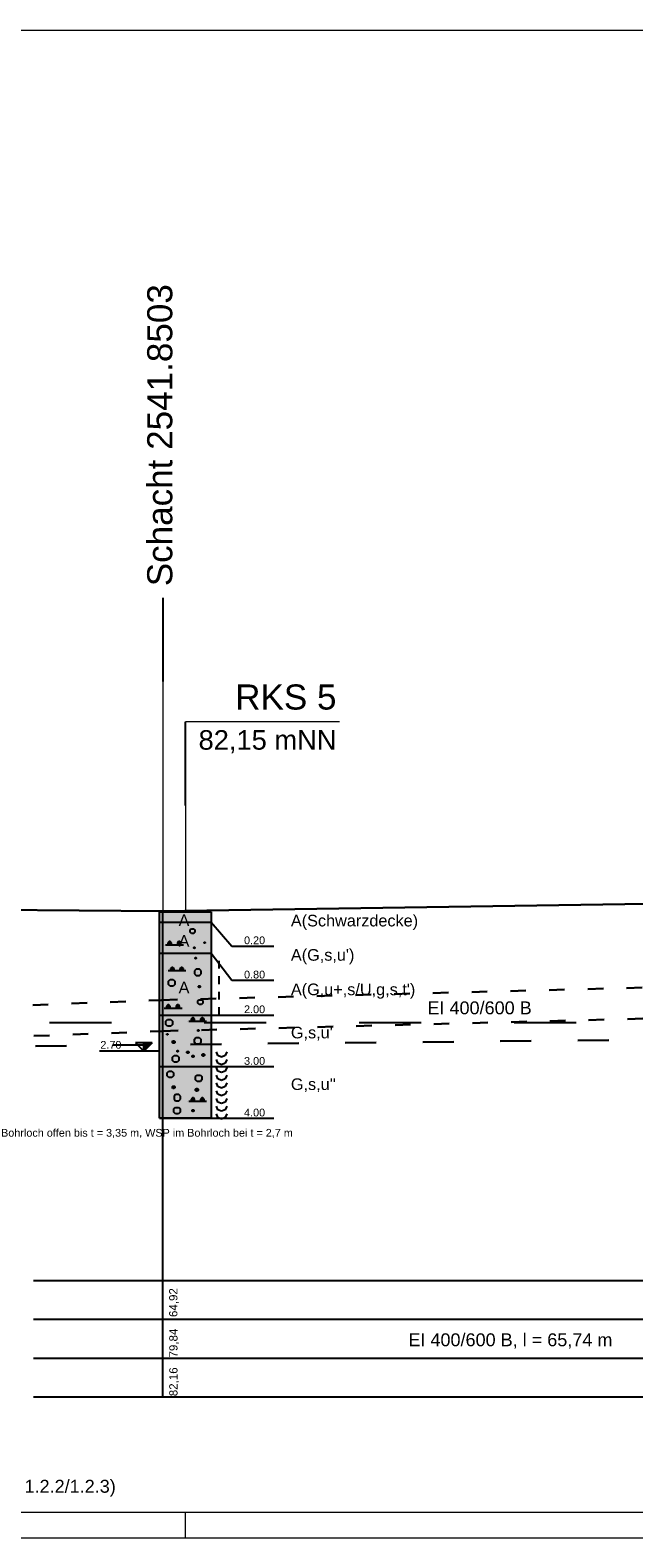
# Model space of a CAD drawing. Header units: millimetres. Extents: x 2530.5 to 2627.5, y 2295.3 to 2354.7.
# Tile 2 of 14: x 2548.5 to 2560.2, y 2295.3 to 2324.5. Entities that reach past the tile are written whole.
import ezdxf
from ezdxf.enums import TextEntityAlignment as Align

# ---------------------------------------------------------------- set-up
doc = ezdxf.new("R2010")
doc.units = ezdxf.units.MM
for name, pattern in [('ACAD_ISO03W100', [30, 12, -18]), ('DURCHGEZOGEN', [0]), ('JIS_02_2.0', [3, 2, -1]), ('VONLAYER', [0])]:
    doc.linetypes.add(name, pattern=pattern)
for name, color, linetype, lineweight in [('Erkundungen', 7, 'Continuous', 15), ('GEL-NDE', 7, 'Continuous', 30), ('Legende', 7, 'Continuous', 15)]:
    doc.layers.add(name, color=color, linetype=linetype, lineweight=lineweight)
for name, color, linetype in [('GGUFUELLUNG', 7, 'DURCHGEZOGEN'), ('GGULINIE', 7, 'DURCHGEZOGEN'), ('GGUTEXT', 7, 'DURCHGEZOGEN'), ('MW-KANAL-BESTAND_Längsschnitt_1', 213, 'Continuous'), ('MW-KANAL-PLANUNG_Längsschnitt_0', 6, 'JIS_02_2.0'), ('rahmen', 7, 'Continuous'), ('WEISSERHINTERGRUND', 254, 'DURCHGEZOGEN')]:
    doc.layers.add(name, color=color, linetype=linetype)
doc.layers.add('Hilfe', color=4, linetype='Continuous', lineweight=9, plot=False)
doc.styles.add('ARIAL', font='arial.ttf')
doc.styles.get("Standard").update_dxf_attribs({"font": 'arial.ttf'})
doc.styles.add('Stil2', font='arial.ttf')

msp = doc.modelspace()

# ---------------------------------------------------------------- linework, layer by layer
at = {"linetype": 'VONLAYER'}
for p, q in [((2551.053, 2313.463), (2551.053, 2311.843)), ((2551.493, 2309.441), (2551.493, 2311.062))]:
    msp.add_line(p, q, dxfattribs=at)
at = {"layer": 'Erkundungen', "linetype": 'Continuous', "ltscale": 15}
msp.add_line((2554.479, 2311.062), (2551.493, 2311.062), dxfattribs=at)
at = {"layer": 'Erkundungen', "linetype": 'Continuous', "lineweight": 30, "ltscale": 15}
for p in [(2538.069, 2307.511), (2564.201, 2307.591)]:
    msp.add_line(p, (2551.053, 2307.391), dxfattribs=at)
at = {"layer": 'GEL-NDE', "color": 6, "linetype": 'ACAD_ISO03W100', "ltscale": 0.025}
for p, q in [((2551.038, 2305.671), (2564.186, 2306.011)), ((2538.046, 2305.17), (2551.03, 2305.67)), ((2551.053, 2305.071), (2564.201, 2305.411)), ((2538.069, 2304.571), (2551.053, 2305.071))]:
    msp.add_line(p, q, dxfattribs=at)
at = {"layer": 'GEL-NDE', "color": 5, "linetype": 'ACAD_ISO03W100', "ltscale": 0.05}
msp.add_line((2538.09, 2304.672), (2598.083, 2305.292), dxfattribs=at)
at = {"layer": 'GGUFUELLUNG', "color": 51}
for points in [[(2550.994, 2305.381), (2550.994, 2304.382), (2551.993, 2305.381), (2551.993, 2304.382)], [(2550.994, 2304.382), (2550.994, 2303.381), (2551.993, 2304.382), (2551.993, 2303.381)]]:
    msp.add_solid(points, dxfattribs=at)
at = {"layer": 'GGULINIE', "linetype": 'DURCHGEZOGEN'}
for points in [[(2550.994, 2307.381), (2551.993, 2307.381)], [(2550.994, 2303.381), (2550.994, 2307.381)], [(2550.994, 2307.181), (2551.993, 2307.181)], [(2551.993, 2307.381), (2551.993, 2303.381)], [(2551.993, 2307.181), (2552.393, 2306.717)], [(2551.177, 2306.802), (2551.152, 2306.779)], [(2551.2, 2306.802), (2551.177, 2306.802)], [(2551.177, 2306.734), (2551.177, 2306.802)], [(2551.223, 2306.779), (2551.2, 2306.802)], [(2551.2, 2306.734), (2551.2, 2306.802)], [(2551.36, 2306.802), (2551.337, 2306.779)], [(2551.383, 2306.802), (2551.36, 2306.802)], [(2551.36, 2306.734), (2551.36, 2306.802)], [(2551.406, 2306.779), (2551.383, 2306.802)], [(2551.383, 2306.734), (2551.383, 2306.802)], [(2551.585, 2307.029), (2551.608, 2307.052)], [(2551.585, 2307.029), (2551.585, 2307.029)], [(2551.585, 2306.983), (2551.585, 2307.029)], [(2551.608, 2306.961), (2551.585, 2306.983)], [(2551.608, 2307.052), (2551.654, 2307.052)], [(2551.654, 2306.961), (2551.608, 2306.961)], [(2551.654, 2307.052), (2551.677, 2307.029)], [(2551.677, 2306.983), (2551.654, 2306.961)], [(2551.677, 2307.029), (2551.677, 2306.983)], [(2550.994, 2306.582), (2551.993, 2306.582)], [(2551.083, 2306.734), (2551.083, 2306.734)], [(2551.454, 2306.734), (2551.106, 2306.734)], [(2551.152, 2306.779), (2551.152, 2306.757)], [(2551.223, 2306.779), (2551.152, 2306.779)], [(2551.152, 2306.757), (2551.177, 2306.734)], [(2551.223, 2306.757), (2551.152, 2306.757)], [(2551.177, 2306.734), (2551.177, 2306.734)], [(2551.177, 2306.734), (2551.177, 2306.734)], [(2551.2, 2306.734), (2551.223, 2306.757)], [(2551.223, 2306.757), (2551.223, 2306.779)], [(2551.337, 2306.779), (2551.337, 2306.757)], [(2551.406, 2306.779), (2551.337, 2306.779)], [(2551.337, 2306.757), (2551.36, 2306.734)], [(2551.406, 2306.757), (2551.337, 2306.757)], [(2551.383, 2306.734), (2551.406, 2306.757)], [(2551.406, 2306.757), (2551.406, 2306.779)], [(2551.429, 2306.734), (2551.429, 2306.734)], [(2551.656, 2306.688), (2551.66, 2306.692)], [(2551.656, 2306.688), (2551.656, 2306.688)], [(2551.656, 2306.675), (2551.656, 2306.688)], [(2551.677, 2306.675), (2551.656, 2306.688)], [(2551.656, 2306.675), (2551.677, 2306.688)], [(2551.677, 2306.688), (2551.656, 2306.688)], [(2551.677, 2306.682), (2551.656, 2306.682)], [(2551.66, 2306.671), (2551.656, 2306.675)], [(2551.677, 2306.675), (2551.656, 2306.675)], [(2551.66, 2306.692), (2551.67, 2306.692)], [(2551.67, 2306.671), (2551.66, 2306.692)], [(2551.66, 2306.671), (2551.67, 2306.692)], [(2551.66, 2306.671), (2551.66, 2306.692)], [(2551.67, 2306.671), (2551.66, 2306.671)], [(2551.666, 2306.671), (2551.666, 2306.692)], [(2551.67, 2306.692), (2551.677, 2306.688)], [(2551.67, 2306.671), (2551.67, 2306.692)], [(2551.677, 2306.675), (2551.67, 2306.671)], [(2551.677, 2306.688), (2551.677, 2306.675)], [(2551.856, 2306.788), (2551.86, 2306.792)], [(2551.856, 2306.788), (2551.856, 2306.788)], [(2551.856, 2306.775), (2551.856, 2306.788)], [(2551.876, 2306.775), (2551.856, 2306.788)], [(2551.856, 2306.775), (2551.876, 2306.788)], [(2551.876, 2306.788), (2551.856, 2306.788)], [(2551.876, 2306.782), (2551.856, 2306.782)], [(2551.86, 2306.771), (2551.856, 2306.775)], [(2551.876, 2306.775), (2551.856, 2306.775)], [(2551.86, 2306.792), (2551.87, 2306.792)], [(2551.87, 2306.771), (2551.86, 2306.792)], [(2551.86, 2306.771), (2551.87, 2306.792)], [(2551.86, 2306.771), (2551.86, 2306.792)], [(2551.87, 2306.771), (2551.86, 2306.771)], [(2551.866, 2306.771), (2551.866, 2306.792)], [(2551.87, 2306.792), (2551.876, 2306.788)], [(2551.87, 2306.771), (2551.87, 2306.792)], [(2551.876, 2306.775), (2551.87, 2306.771)], [(2551.876, 2306.788), (2551.876, 2306.775)], [(2551.993, 2306.582), (2552.393, 2306.053)], [(2552.393, 2306.717), (2553.204, 2306.717)], [(2551.133, 2306.234), (2551.133, 2306.234)], [(2551.504, 2306.234), (2551.156, 2306.234)], [(2551.227, 2306.303), (2551.202, 2306.28)], [(2551.202, 2306.28), (2551.202, 2306.257)], [(2551.273, 2306.28), (2551.202, 2306.28)], [(2551.202, 2306.257), (2551.227, 2306.234)], [(2551.273, 2306.257), (2551.202, 2306.257)], [(2551.25, 2306.303), (2551.227, 2306.303)], [(2551.227, 2306.234), (2551.227, 2306.303)], [(2551.227, 2306.234), (2551.227, 2306.234)], [(2551.227, 2306.234), (2551.227, 2306.234)], [(2551.273, 2306.28), (2551.25, 2306.303)], [(2551.25, 2306.234), (2551.25, 2306.303)], [(2551.25, 2306.234), (2551.273, 2306.257)], [(2551.273, 2306.257), (2551.273, 2306.28)], [(2551.41, 2306.303), (2551.387, 2306.28)], [(2551.387, 2306.28), (2551.387, 2306.257)], [(2551.456, 2306.28), (2551.387, 2306.28)], [(2551.387, 2306.257), (2551.41, 2306.234)], [(2551.456, 2306.257), (2551.387, 2306.257)], [(2551.433, 2306.303), (2551.41, 2306.303)], [(2551.41, 2306.234), (2551.41, 2306.303)], [(2551.456, 2306.28), (2551.433, 2306.303)], [(2551.433, 2306.234), (2551.433, 2306.303)], [(2551.433, 2306.234), (2551.456, 2306.257)], [(2551.456, 2306.257), (2551.456, 2306.28)], [(2551.479, 2306.234), (2551.479, 2306.234)], [(2551.704, 2306.269), (2551.672, 2306.238)], [(2551.672, 2306.238), (2551.672, 2306.176)], [(2551.681, 2306.488), (2551.685, 2306.492)], [(2551.681, 2306.488), (2551.681, 2306.488)], [(2551.681, 2306.476), (2551.681, 2306.488)], [(2551.702, 2306.476), (2551.681, 2306.488)], [(2551.681, 2306.476), (2551.702, 2306.488)], [(2551.702, 2306.488), (2551.681, 2306.488)], [(2551.702, 2306.482), (2551.681, 2306.482)], [(2551.685, 2306.471), (2551.681, 2306.476)], [(2551.702, 2306.476), (2551.681, 2306.476)], [(2551.685, 2306.492), (2551.695, 2306.492)], [(2551.695, 2306.471), (2551.685, 2306.492)], [(2551.685, 2306.471), (2551.695, 2306.492)], [(2551.685, 2306.471), (2551.685, 2306.492)], [(2551.695, 2306.471), (2551.685, 2306.471)], [(2551.691, 2306.471), (2551.691, 2306.492)], [(2551.695, 2306.492), (2551.702, 2306.488)], [(2551.695, 2306.471), (2551.695, 2306.492)], [(2551.702, 2306.476), (2551.695, 2306.471)], [(2551.702, 2306.488), (2551.702, 2306.476)], [(2551.766, 2306.269), (2551.704, 2306.269)], [(2551.797, 2306.238), (2551.766, 2306.269)], [(2551.797, 2306.176), (2551.797, 2306.238)], [(2552.143, 2306.432), (2552.143, 2306.282)], [(2551.167, 2306.036), (2551.198, 2306.068)], [(2551.167, 2306.036), (2551.167, 2306.036)], [(2551.167, 2305.974), (2551.167, 2306.036)], [(2551.198, 2305.943), (2551.167, 2305.974)], [(2551.198, 2306.068), (2551.258, 2306.068)], [(2551.258, 2305.943), (2551.198, 2305.943)], [(2551.258, 2306.068), (2551.29, 2306.036)], [(2551.29, 2305.974), (2551.258, 2305.943)], [(2551.29, 2306.036), (2551.29, 2305.974)], [(2551.672, 2306.176), (2551.672, 2306.176)], [(2551.672, 2306.176), (2551.704, 2306.145)], [(2551.704, 2306.145), (2551.766, 2306.145)], [(2551.735, 2306.207), (2551.735, 2306.207)], [(2551.747, 2305.939), (2551.756, 2305.947)], [(2551.747, 2305.939), (2551.747, 2305.939)], [(2551.747, 2305.922), (2551.747, 2305.939)], [(2551.781, 2305.922), (2551.747, 2305.939)], [(2551.747, 2305.922), (2551.781, 2305.939)], [(2551.781, 2305.939), (2551.747, 2305.939)], [(2551.781, 2305.93), (2551.747, 2305.93)], [(2551.756, 2305.947), (2551.772, 2305.947)], [(2551.772, 2305.914), (2551.756, 2305.947)], [(2551.756, 2305.914), (2551.772, 2305.947)], [(2551.756, 2305.914), (2551.756, 2305.947)], [(2551.764, 2305.914), (2551.764, 2305.947)], [(2551.766, 2306.145), (2551.797, 2306.176)], [(2551.772, 2305.947), (2551.781, 2305.939)], [(2551.772, 2305.914), (2551.772, 2305.947)], [(2551.781, 2305.939), (2551.781, 2305.922)], [(2552.143, 2306.132), (2552.143, 2305.98)], [(2552.393, 2306.053), (2553.204, 2306.053)], [(2551.735, 2305.653), (2551.758, 2305.676)], [(2551.735, 2305.653), (2551.735, 2305.653)], [(2551.735, 2305.608), (2551.735, 2305.653)], [(2551.756, 2305.914), (2551.747, 2305.922)], [(2551.781, 2305.922), (2551.747, 2305.922)], [(2551.772, 2305.914), (2551.756, 2305.914)], [(2551.758, 2305.676), (2551.804, 2305.676)], [(2551.781, 2305.922), (2551.772, 2305.914)], [(2551.804, 2305.676), (2551.827, 2305.653)], [(2551.827, 2305.653), (2551.827, 2305.608)], [(2552.143, 2305.83), (2552.143, 2305.68)], [(2550.994, 2305.381), (2551.993, 2305.381)], [(2551.058, 2305.508), (2551.058, 2305.508)], [(2551.429, 2305.508), (2551.081, 2305.508)], [(2551.152, 2305.576), (2551.127, 2305.554)], [(2551.127, 2305.554), (2551.127, 2305.531)], [(2551.198, 2305.554), (2551.127, 2305.554)], [(2551.127, 2305.531), (2551.152, 2305.508)], [(2551.198, 2305.531), (2551.127, 2305.531)], [(2551.175, 2305.576), (2551.152, 2305.576)], [(2551.152, 2305.508), (2551.152, 2305.576)], [(2551.152, 2305.508), (2551.152, 2305.508)], [(2551.152, 2305.508), (2551.152, 2305.508)], [(2551.198, 2305.554), (2551.175, 2305.576)], [(2551.175, 2305.508), (2551.175, 2305.576)], [(2551.175, 2305.508), (2551.198, 2305.531)], [(2551.198, 2305.531), (2551.198, 2305.554)], [(2551.335, 2305.576), (2551.312, 2305.554)], [(2551.312, 2305.554), (2551.312, 2305.531)], [(2551.381, 2305.554), (2551.312, 2305.554)], [(2551.312, 2305.531), (2551.335, 2305.508)], [(2551.381, 2305.531), (2551.312, 2305.531)], [(2551.358, 2305.576), (2551.335, 2305.576)], [(2551.335, 2305.508), (2551.335, 2305.576)], [(2551.381, 2305.554), (2551.358, 2305.576)], [(2551.358, 2305.508), (2551.358, 2305.576)], [(2551.358, 2305.508), (2551.381, 2305.531)], [(2551.381, 2305.531), (2551.381, 2305.554)], [(2551.404, 2305.508), (2551.404, 2305.508)], [(2551.758, 2305.585), (2551.735, 2305.608)], [(2551.804, 2305.585), (2551.758, 2305.585)], [(2551.827, 2305.608), (2551.804, 2305.585)], [(2551.993, 2305.381), (2552.393, 2305.381)], [(2552.143, 2305.531), (2552.143, 2305.381)], [(2552.393, 2305.381), (2553.204, 2305.381)], [(2551.117, 2305.262), (2551.148, 2305.293)], [(2551.117, 2305.262), (2551.117, 2305.262)], [(2551.117, 2305.2), (2551.117, 2305.262)], [(2551.148, 2305.168), (2551.117, 2305.2)], [(2551.148, 2305.293), (2551.208, 2305.293)], [(2551.208, 2305.168), (2551.148, 2305.168)], [(2551.208, 2305.293), (2551.24, 2305.262)], [(2551.24, 2305.2), (2551.208, 2305.168)], [(2551.24, 2305.262), (2551.24, 2305.2)], [(2551.533, 2305.258), (2551.533, 2305.258)], [(2551.904, 2305.258), (2551.556, 2305.258)], [(2551.627, 2305.327), (2551.602, 2305.304)], [(2551.602, 2305.304), (2551.602, 2305.281)], [(2551.672, 2305.304), (2551.602, 2305.304)], [(2551.602, 2305.281), (2551.627, 2305.258)], [(2551.672, 2305.281), (2551.602, 2305.281)], [(2551.65, 2305.327), (2551.627, 2305.327)], [(2551.627, 2305.258), (2551.627, 2305.327)], [(2551.627, 2305.258), (2551.627, 2305.258)], [(2551.627, 2305.258), (2551.627, 2305.258)], [(2551.672, 2305.304), (2551.65, 2305.327)], [(2551.65, 2305.258), (2551.65, 2305.327)], [(2551.65, 2305.258), (2551.672, 2305.281)], [(2551.672, 2305.281), (2551.672, 2305.304)], [(2551.731, 2305.087), (2551.735, 2305.091)], [(2551.731, 2305.087), (2551.731, 2305.087)], [(2551.731, 2305.075), (2551.731, 2305.087)], [(2551.752, 2305.075), (2551.731, 2305.087)], [(2551.731, 2305.075), (2551.752, 2305.087)], [(2551.752, 2305.087), (2551.731, 2305.087)], [(2551.752, 2305.081), (2551.731, 2305.081)], [(2551.735, 2305.071), (2551.731, 2305.075)], [(2551.752, 2305.075), (2551.731, 2305.075)], [(2551.735, 2305.091), (2551.745, 2305.091)], [(2551.745, 2305.071), (2551.735, 2305.091)], [(2551.735, 2305.071), (2551.745, 2305.091)], [(2551.735, 2305.071), (2551.735, 2305.091)], [(2551.745, 2305.071), (2551.735, 2305.071)], [(2551.741, 2305.071), (2551.741, 2305.091)], [(2551.745, 2305.091), (2551.752, 2305.087)], [(2551.745, 2305.071), (2551.745, 2305.091)], [(2551.752, 2305.075), (2551.745, 2305.071)], [(2551.752, 2305.087), (2551.752, 2305.075)], [(2551.81, 2305.327), (2551.787, 2305.304)], [(2551.787, 2305.304), (2551.787, 2305.281)], [(2551.856, 2305.304), (2551.787, 2305.304)], [(2551.787, 2305.281), (2551.81, 2305.258)], [(2551.856, 2305.281), (2551.787, 2305.281)], [(2551.833, 2305.327), (2551.81, 2305.327)], [(2551.81, 2305.258), (2551.81, 2305.327)], [(2551.856, 2305.304), (2551.833, 2305.327)], [(2551.833, 2305.258), (2551.833, 2305.327)], [(2551.833, 2305.258), (2551.856, 2305.281)], [(2551.856, 2305.281), (2551.856, 2305.304)], [(2551.879, 2305.258), (2551.879, 2305.258)], [(2551.131, 2305.012), (2551.135, 2305.017)], [(2551.131, 2305.012), (2551.131, 2305.012)], [(2551.131, 2305), (2551.131, 2305.012)], [(2551.152, 2305), (2551.131, 2305.012)], [(2551.131, 2305), (2551.152, 2305.012)], [(2551.152, 2305.012), (2551.131, 2305.012)], [(2551.152, 2305.006), (2551.131, 2305.006)], [(2551.135, 2304.996), (2551.131, 2305)], [(2551.152, 2305), (2551.131, 2305)], [(2551.135, 2305.017), (2551.146, 2305.017)], [(2551.146, 2304.996), (2551.135, 2305.017)], [(2551.135, 2304.996), (2551.146, 2305.017)], [(2551.135, 2304.996), (2551.135, 2305.017)], [(2551.146, 2304.996), (2551.135, 2304.996)], [(2551.142, 2304.996), (2551.142, 2305.017)], [(2551.146, 2305.017), (2551.152, 2305.012)], [(2551.146, 2304.996), (2551.146, 2305.017)], [(2551.152, 2305), (2551.146, 2304.996)], [(2551.152, 2305.012), (2551.152, 2305)], [(2551.24, 2304.869), (2551.25, 2304.879)], [(2551.24, 2304.869), (2551.24, 2304.869)], [(2551.24, 2304.844), (2551.24, 2304.869)], [(2551.285, 2304.844), (2551.24, 2304.869)], [(2551.24, 2304.844), (2551.285, 2304.869)], [(2551.285, 2304.869), (2551.24, 2304.869)], [(2551.285, 2304.856), (2551.24, 2304.856)], [(2551.25, 2304.833), (2551.24, 2304.844)], [(2551.285, 2304.844), (2551.24, 2304.844)], [(2551.25, 2304.879), (2551.273, 2304.879)], [(2551.273, 2304.833), (2551.25, 2304.879)], [(2551.25, 2304.833), (2551.273, 2304.879)], [(2551.25, 2304.833), (2551.25, 2304.879)], [(2551.273, 2304.833), (2551.25, 2304.833)], [(2551.262, 2304.833), (2551.262, 2304.879)], [(2551.273, 2304.879), (2551.285, 2304.869)], [(2551.273, 2304.833), (2551.273, 2304.879)], [(2551.285, 2304.844), (2551.273, 2304.833)], [(2551.285, 2304.869), (2551.285, 2304.844)], [(2551.666, 2304.912), (2551.697, 2304.944)], [(2551.666, 2304.912), (2551.666, 2304.912)], [(2551.666, 2304.85), (2551.666, 2304.912)], [(2551.697, 2304.819), (2551.666, 2304.85)], [(2551.697, 2304.944), (2551.758, 2304.944)], [(2551.758, 2304.819), (2551.697, 2304.819)], [(2551.758, 2304.944), (2551.789, 2304.912)], [(2551.789, 2304.85), (2551.758, 2304.819)], [(2551.789, 2304.912), (2551.789, 2304.85)], [(2551.242, 2304.563), (2551.273, 2304.594)], [(2551.242, 2304.563), (2551.242, 2304.563)], [(2551.242, 2304.5), (2551.242, 2304.563)], [(2551.273, 2304.469), (2551.242, 2304.5)], [(2551.273, 2304.594), (2551.333, 2304.594)], [(2551.333, 2304.469), (2551.273, 2304.469)], [(2551.331, 2304.688), (2551.335, 2304.692)], [(2551.331, 2304.688), (2551.331, 2304.688)], [(2551.331, 2304.675), (2551.331, 2304.688)], [(2551.352, 2304.675), (2551.331, 2304.688)], [(2551.331, 2304.675), (2551.352, 2304.688)], [(2551.352, 2304.688), (2551.331, 2304.688)], [(2551.352, 2304.681), (2551.331, 2304.681)], [(2551.335, 2304.671), (2551.331, 2304.675)], [(2551.352, 2304.675), (2551.331, 2304.675)], [(2551.333, 2304.594), (2551.364, 2304.563)], [(2551.364, 2304.5), (2551.333, 2304.469)], [(2551.335, 2304.692), (2551.346, 2304.692)], [(2551.346, 2304.671), (2551.335, 2304.692)], [(2551.335, 2304.671), (2551.346, 2304.692)], [(2551.335, 2304.671), (2551.335, 2304.692)], [(2551.346, 2304.671), (2551.335, 2304.671)], [(2551.342, 2304.671), (2551.342, 2304.692)], [(2551.346, 2304.692), (2551.352, 2304.688)], [(2551.346, 2304.671), (2551.346, 2304.692)], [(2551.352, 2304.675), (2551.346, 2304.671)], [(2551.352, 2304.688), (2551.352, 2304.675)], [(2551.364, 2304.563), (2551.364, 2304.5)], [(2551.523, 2304.665), (2551.531, 2304.673)], [(2551.523, 2304.665), (2551.523, 2304.665)], [(2551.523, 2304.648), (2551.523, 2304.665)], [(2551.556, 2304.648), (2551.523, 2304.665)], [(2551.523, 2304.648), (2551.556, 2304.665)], [(2551.556, 2304.665), (2551.523, 2304.665)], [(2551.556, 2304.656), (2551.523, 2304.656)], [(2551.531, 2304.64), (2551.523, 2304.648)], [(2551.556, 2304.648), (2551.523, 2304.648)], [(2551.531, 2304.673), (2551.548, 2304.673)], [(2551.548, 2304.64), (2551.531, 2304.673)], [(2551.531, 2304.64), (2551.548, 2304.673)], [(2551.531, 2304.64), (2551.531, 2304.673)], [(2551.548, 2304.64), (2551.531, 2304.64)], [(2551.539, 2304.64), (2551.539, 2304.673)], [(2551.548, 2304.673), (2551.556, 2304.665)], [(2551.548, 2304.64), (2551.548, 2304.673)], [(2551.556, 2304.648), (2551.548, 2304.64)], [(2551.556, 2304.665), (2551.556, 2304.648)], [(2551.623, 2304.59), (2551.631, 2304.598)], [(2551.623, 2304.59), (2551.623, 2304.59)], [(2551.623, 2304.573), (2551.623, 2304.59)], [(2551.656, 2304.573), (2551.623, 2304.59)], [(2551.623, 2304.573), (2551.656, 2304.59)], [(2551.656, 2304.59), (2551.623, 2304.59)], [(2551.656, 2304.582), (2551.623, 2304.582)], [(2551.631, 2304.565), (2551.623, 2304.573)], [(2551.656, 2304.573), (2551.623, 2304.573)], [(2551.631, 2304.598), (2551.648, 2304.598)], [(2551.648, 2304.565), (2551.631, 2304.598)], [(2551.631, 2304.565), (2551.648, 2304.598)], [(2551.631, 2304.565), (2551.631, 2304.598)], [(2551.648, 2304.565), (2551.631, 2304.565)], [(2551.639, 2304.565), (2551.639, 2304.598)], [(2551.648, 2304.598), (2551.656, 2304.59)], [(2551.648, 2304.565), (2551.648, 2304.598)], [(2551.656, 2304.573), (2551.648, 2304.565)], [(2551.656, 2304.59), (2551.656, 2304.573)], [(2551.816, 2304.619), (2551.827, 2304.629)], [(2551.816, 2304.619), (2551.816, 2304.619)], [(2551.816, 2304.594), (2551.816, 2304.619)], [(2551.862, 2304.594), (2551.816, 2304.619)], [(2551.816, 2304.594), (2551.862, 2304.619)], [(2551.862, 2304.619), (2551.816, 2304.619)], [(2551.862, 2304.606), (2551.816, 2304.606)], [(2551.827, 2304.584), (2551.816, 2304.594)], [(2551.862, 2304.594), (2551.816, 2304.594)], [(2551.827, 2304.629), (2551.849, 2304.629)], [(2551.849, 2304.584), (2551.827, 2304.629)], [(2551.827, 2304.584), (2551.849, 2304.629)], [(2551.827, 2304.584), (2551.827, 2304.629)], [(2551.849, 2304.584), (2551.827, 2304.584)], [(2551.839, 2304.584), (2551.839, 2304.629)], [(2551.849, 2304.629), (2551.862, 2304.619)], [(2551.849, 2304.584), (2551.849, 2304.629)], [(2551.862, 2304.594), (2551.849, 2304.584)], [(2551.862, 2304.619), (2551.862, 2304.594)], [(2552.122, 2304.596), (2552.093, 2304.667)], [(2552.122, 2304.446), (2552.093, 2304.517)], [(2552.193, 2304.567), (2552.122, 2304.596)], [(2552.264, 2304.596), (2552.193, 2304.567)], [(2552.293, 2304.667), (2552.264, 2304.596)], [(2552.293, 2304.517), (2552.264, 2304.446)], [(2550.994, 2304.382), (2551.993, 2304.382)], [(2551.142, 2304.263), (2551.173, 2304.294)], [(2551.142, 2304.263), (2551.142, 2304.263)], [(2551.142, 2304.201), (2551.142, 2304.263)], [(2551.173, 2304.169), (2551.142, 2304.201)], [(2551.173, 2304.294), (2551.233, 2304.294)], [(2551.233, 2304.294), (2551.265, 2304.263)], [(2551.265, 2304.201), (2551.233, 2304.169)], [(2551.265, 2304.263), (2551.265, 2304.201)], [(2551.691, 2304.188), (2551.722, 2304.219)], [(2551.691, 2304.188), (2551.691, 2304.188)], [(2551.691, 2304.126), (2551.691, 2304.188)], [(2551.722, 2304.219), (2551.783, 2304.219)], [(2551.783, 2304.219), (2551.814, 2304.188)], [(2551.814, 2304.188), (2551.814, 2304.126)], [(2551.993, 2304.382), (2552.393, 2304.382)], [(2552.122, 2304.296), (2552.093, 2304.367)], [(2552.122, 2304.144), (2552.093, 2304.215)], [(2552.193, 2304.417), (2552.122, 2304.446)], [(2552.193, 2304.265), (2552.122, 2304.296)], [(2552.264, 2304.446), (2552.193, 2304.417)], [(2552.264, 2304.296), (2552.193, 2304.265)], [(2552.293, 2304.367), (2552.264, 2304.296)], [(2552.293, 2304.215), (2552.264, 2304.144)], [(2552.393, 2304.382), (2553.204, 2304.382)], [(2551.233, 2304.169), (2551.173, 2304.169)], [(2551.24, 2303.995), (2551.25, 2304.005)], [(2551.24, 2303.995), (2551.24, 2303.995)], [(2551.24, 2303.97), (2551.24, 2303.995)], [(2551.285, 2303.97), (2551.24, 2303.995)], [(2551.24, 2303.97), (2551.285, 2303.995)], [(2551.285, 2303.995), (2551.24, 2303.995)], [(2551.285, 2303.982), (2551.24, 2303.982)], [(2551.25, 2303.959), (2551.24, 2303.97)], [(2551.285, 2303.97), (2551.24, 2303.97)], [(2551.25, 2304.005), (2551.273, 2304.005)], [(2551.273, 2303.959), (2551.25, 2304.005)], [(2551.25, 2303.959), (2551.273, 2304.005)], [(2551.25, 2303.959), (2551.25, 2304.005)], [(2551.273, 2303.959), (2551.25, 2303.959)], [(2551.262, 2303.959), (2551.262, 2304.005)], [(2551.273, 2304.005), (2551.285, 2303.995)], [(2551.273, 2303.959), (2551.273, 2304.005)], [(2551.285, 2303.97), (2551.273, 2303.959)], [(2551.285, 2303.995), (2551.285, 2303.97)], [(2551.722, 2304.094), (2551.691, 2304.126)], [(2551.691, 2303.945), (2551.702, 2303.955)], [(2551.691, 2303.945), (2551.691, 2303.945)], [(2551.691, 2303.92), (2551.691, 2303.945)], [(2551.737, 2303.92), (2551.691, 2303.945)], [(2551.691, 2303.92), (2551.737, 2303.945)], [(2551.737, 2303.945), (2551.691, 2303.945)], [(2551.737, 2303.932), (2551.691, 2303.932)], [(2551.702, 2303.909), (2551.691, 2303.92)], [(2551.737, 2303.92), (2551.691, 2303.92)], [(2551.702, 2303.955), (2551.725, 2303.955)], [(2551.725, 2303.909), (2551.702, 2303.955)], [(2551.702, 2303.909), (2551.725, 2303.955)], [(2551.702, 2303.909), (2551.702, 2303.955)], [(2551.725, 2303.909), (2551.702, 2303.909)], [(2551.714, 2303.909), (2551.714, 2303.955)], [(2551.783, 2304.094), (2551.722, 2304.094)], [(2551.725, 2303.955), (2551.737, 2303.945)], [(2551.725, 2303.909), (2551.725, 2303.955)], [(2551.737, 2303.92), (2551.725, 2303.909)], [(2551.737, 2303.945), (2551.737, 2303.92)], [(2551.814, 2304.126), (2551.783, 2304.094)], [(2552.122, 2303.995), (2552.093, 2304.065)], [(2552.122, 2303.845), (2552.093, 2303.915)], [(2552.193, 2304.115), (2552.122, 2304.144)], [(2552.193, 2303.965), (2552.122, 2303.995)], [(2552.264, 2304.144), (2552.193, 2304.115)], [(2552.264, 2303.995), (2552.193, 2303.965)], [(2552.293, 2304.065), (2552.264, 2303.995)], [(2552.293, 2303.915), (2552.264, 2303.845)], [(2551.267, 2303.562), (2551.298, 2303.593)], [(2551.304, 2303.843), (2551.273, 2303.811)], [(2551.273, 2303.811), (2551.273, 2303.749)], [(2551.273, 2303.749), (2551.273, 2303.749)], [(2551.273, 2303.749), (2551.304, 2303.718)], [(2551.298, 2303.593), (2551.358, 2303.593)], [(2551.367, 2303.843), (2551.304, 2303.843)], [(2551.304, 2303.718), (2551.367, 2303.718)], [(2551.335, 2303.78), (2551.335, 2303.78)], [(2551.358, 2303.593), (2551.389, 2303.562)], [(2551.398, 2303.811), (2551.367, 2303.843)], [(2551.367, 2303.718), (2551.398, 2303.749)], [(2551.398, 2303.749), (2551.398, 2303.811)], [(2551.533, 2303.707), (2551.533, 2303.707)], [(2551.904, 2303.707), (2551.556, 2303.707)], [(2551.627, 2303.776), (2551.602, 2303.753)], [(2551.602, 2303.753), (2551.602, 2303.73)], [(2551.672, 2303.753), (2551.602, 2303.753)], [(2551.602, 2303.73), (2551.627, 2303.707)], [(2551.672, 2303.73), (2551.602, 2303.73)], [(2551.65, 2303.776), (2551.627, 2303.776)], [(2551.627, 2303.707), (2551.627, 2303.776)], [(2551.627, 2303.707), (2551.627, 2303.707)], [(2551.627, 2303.707), (2551.627, 2303.707)], [(2551.672, 2303.753), (2551.65, 2303.776)], [(2551.65, 2303.707), (2551.65, 2303.776)], [(2551.65, 2303.707), (2551.672, 2303.73)], [(2551.672, 2303.73), (2551.672, 2303.753)], [(2551.81, 2303.776), (2551.787, 2303.753)], [(2551.787, 2303.753), (2551.787, 2303.73)], [(2551.856, 2303.753), (2551.787, 2303.753)], [(2551.787, 2303.73), (2551.81, 2303.707)], [(2551.856, 2303.73), (2551.787, 2303.73)], [(2551.833, 2303.776), (2551.81, 2303.776)], [(2551.81, 2303.707), (2551.81, 2303.776)], [(2551.856, 2303.753), (2551.833, 2303.776)], [(2551.833, 2303.707), (2551.833, 2303.776)], [(2551.833, 2303.707), (2551.856, 2303.73)], [(2551.856, 2303.73), (2551.856, 2303.753)], [(2551.879, 2303.707), (2551.879, 2303.707)], [(2552.122, 2303.695), (2552.093, 2303.766)], [(2552.122, 2303.545), (2552.093, 2303.616)], [(2552.193, 2303.816), (2552.122, 2303.845)], [(2552.193, 2303.666), (2552.122, 2303.695)], [(2552.264, 2303.845), (2552.193, 2303.816)], [(2552.264, 2303.695), (2552.193, 2303.666)], [(2552.293, 2303.766), (2552.264, 2303.695)], [(2552.293, 2303.616), (2552.264, 2303.545)], [(2551.993, 2303.381), (2550.994, 2303.381)], [(2550.994, 2303.381), (2551.993, 2303.381)], [(2551.267, 2303.562), (2551.267, 2303.562)], [(2551.267, 2303.499), (2551.267, 2303.562)], [(2551.298, 2303.468), (2551.267, 2303.499)], [(2551.358, 2303.468), (2551.298, 2303.468)], [(2551.389, 2303.499), (2551.358, 2303.468)], [(2551.389, 2303.562), (2551.389, 2303.499)], [(2551.623, 2303.539), (2551.631, 2303.547)], [(2551.623, 2303.539), (2551.623, 2303.539)], [(2551.623, 2303.522), (2551.623, 2303.539)], [(2551.656, 2303.522), (2551.623, 2303.539)], [(2551.623, 2303.522), (2551.656, 2303.539)], [(2551.656, 2303.539), (2551.623, 2303.539)], [(2551.656, 2303.53), (2551.623, 2303.53)], [(2551.631, 2303.514), (2551.623, 2303.522)], [(2551.656, 2303.522), (2551.623, 2303.522)], [(2551.631, 2303.547), (2551.648, 2303.547)], [(2551.648, 2303.514), (2551.631, 2303.547)], [(2551.631, 2303.514), (2551.648, 2303.547)], [(2551.631, 2303.514), (2551.631, 2303.547)], [(2551.648, 2303.514), (2551.631, 2303.514)], [(2551.639, 2303.514), (2551.639, 2303.547)], [(2551.648, 2303.547), (2551.656, 2303.539)], [(2551.648, 2303.514), (2551.648, 2303.547)], [(2551.656, 2303.522), (2551.648, 2303.514)], [(2551.656, 2303.539), (2551.656, 2303.522)], [(2551.993, 2303.381), (2552.393, 2303.381)], [(2552.122, 2303.395), (2552.093, 2303.466)], [(2552.193, 2303.516), (2552.122, 2303.545)], [(2552.193, 2303.366), (2552.122, 2303.395)], [(2552.264, 2303.545), (2552.193, 2303.516)], [(2552.264, 2303.395), (2552.193, 2303.366)], [(2552.293, 2303.466), (2552.264, 2303.395)], [(2552.393, 2303.381), (2553.204, 2303.381)]]:
    msp.add_lwpolyline(points, dxfattribs=at)
at = {"layer": 'GGULINIE', "color": 5, "linetype": 'DURCHGEZOGEN'}
for points in [[(2550.528, 2304.842), (2550.688, 2304.681)], [(2550.848, 2304.842), (2550.528, 2304.842)], [(2550.848, 2304.842), (2550.688, 2304.681)], [(2550.688, 2304.681), (2550.688, 2304.842)], [(2550.707, 2304.842), (2550.707, 2304.702)], [(2550.728, 2304.842), (2550.728, 2304.842)], [(2550.728, 2304.721), (2550.728, 2304.842)], [(2550.748, 2304.842), (2550.748, 2304.842)], [(2550.748, 2304.742), (2550.748, 2304.842)], [(2550.767, 2304.761), (2550.767, 2304.842)], [(2550.788, 2304.781), (2550.788, 2304.842)], [(2550.809, 2304.802), (2550.809, 2304.842)], [(2550.827, 2304.821), (2550.827, 2304.842)], [(2550.486, 2304.681), (2549.83, 2304.681)], [(2550.611, 2304.681), (2550.486, 2304.681)], [(2550.994, 2304.681), (2550.611, 2304.681)]]:
    msp.add_lwpolyline(points, dxfattribs=at)
at = {"layer": 'Hilfe', "color": 4, "linetype": 'Continuous', "ltscale": 15}
for p, q in [((2551.053, 2311.843), (2551.053, 2307.031)), ((2551.493, 2309.441), (2551.493, 2307.381))]:
    msp.add_line(p, q, dxfattribs=at)
at = {"layer": 'MW-KANAL-BESTAND_Längsschnitt_1', "color": 8, "linetype": 'ACAD_ISO03W100', "ltscale": 0.1}
for p, q in [((2571.059, 2305.231), (2538.069, 2305.231)), ((2576.845, 2300.231), (2548.554, 2300.231))]:
    msp.add_line(p, q, dxfattribs=at)
at = {"layer": 'MW-KANAL-BESTAND_Längsschnitt_1', "color": 0, "linetype": 'Continuous'}
for p, q in [((2549.756, 2300.231), (2548.554, 2300.231)), ((2595.903, 2300.231), (2549.756, 2300.231)), ((2595.903, 2299.481), (2548.554, 2299.481)), ((2549.756, 2298.731), (2548.554, 2298.731)), ((2595.903, 2298.731), (2549.756, 2298.731)), ((2595.903, 2297.981), (2548.554, 2297.981))]:
    msp.add_line(p, q, dxfattribs=at)
at = {"layer": 'MW-KANAL-PLANUNG_Längsschnitt_0', "color": 0, "linetype": 'Continuous'}
msp.add_line((2551.053, 2297.981), (2551.053, 2307.391), dxfattribs=at)
at = {"layer": 'rahmen', "linetype": 'Continuous', "lineweight": 15}
for p, q in [((2532.486, 2324.455), (2626.986, 2324.455)), ((2532.486, 2295.755), (2626.986, 2295.755)), ((2551.486, 2295.755), (2551.486, 2295.255)), ((2530.486, 2295.255), (2589.486, 2295.255)), ((2530.486, 2295.255), (2589.486, 2295.255)), ((2530.486, 2295.255), (2589.486, 2295.255)), ((2530.486, 2295.255), (2589.486, 2295.255)), ((2530.486, 2295.255), (2627.486, 2295.255)), ((2530.486, 2295.255), (2627.486, 2295.255)), ((2530.486, 2295.255), (2627.486, 2295.255)), ((2530.486, 2295.255), (2627.486, 2295.255)), ((2530.486, 2295.255), (2627.486, 2295.255)), ((2530.486, 2295.255), (2627.486, 2295.255)), ((2530.486, 2295.255), (2627.486, 2295.255)), ((2530.486, 2295.255), (2627.486, 2295.255)), ((2530.486, 2295.255), (2627.486, 2295.255))]:
    msp.add_line(p, q, dxfattribs=at)
at = {"layer": 'WEISSERHINTERGRUND'}
for points in [[(2550.994, 2307.381), (2550.994, 2307.181), (2551.993, 2307.381), (2551.993, 2307.181)], [(2550.994, 2307.181), (2550.994, 2306.582), (2551.993, 2307.181), (2551.993, 2306.582)], [(2550.994, 2306.582), (2550.994, 2305.381), (2551.993, 2306.582), (2551.993, 2305.381)]]:
    msp.add_solid(points, dxfattribs=at)

# ---------------------------------------------------------------- texts
at = {"layer": 'GGUTEXT'}
for s, height, p in [('A', 0.225, (2551.361, 2307.103)), ('A(Schwarzdecke)', 0.225, (2553.535, 2307.097)), ('A', 0.225, (2551.361, 2306.703)), (' 0.20', 0.15, (2552.57, 2306.753)), ("A(G,s,u')", 0.225, (2553.535, 2306.433)), (' 0.80', 0.15, (2552.57, 2306.089)), ('A', 0.225, (2551.361, 2305.803)), ("A(G,u+,s/U,g,s,t')", 0.225, (2553.535, 2305.765)), (' 2.00', 0.15, (2552.57, 2305.417)), ("G,s,u'", 0.225, (2553.535, 2304.929)), (' 3.00', 0.15, (2552.57, 2304.417)), ("G,s,u''", 0.225, (2553.535, 2303.929)), (' 4.00', 0.15, (2552.57, 2303.417)), ('Bohrloch offen bis t = 3,35 m, WSP im Bohrloch bei t = 2,7 m', 0.15, (2547.924, 2303.025))]:
    msp.add_text(s, height=height, dxfattribs=at).set_placement(p)
at = {"layer": 'GGUTEXT', "color": 5}
msp.add_text('2.70', height=0.15, dxfattribs=at).set_placement((2549.846, 2304.729))
at = {"layer": 'Legende', "insert": (2550.753, 2313.685), "char_height": 0.486, "width": 9.99173, "attachment_point": 1, "rotation": 90, "style": 'Stil2'}
msp.add_mtext('Schacht 2541.8503', dxfattribs=at)
at = {"layer": 'Legende', "attachment_point": 3, "style": 'Stil2'}
for s, insert, char_height, width in [('RKS 5', (2554.418, 2311.783), 0.486, 9.99173), ('82,15 mNN', (2554.418, 2310.898), 0.378, 9.79676)]:
    msp.add_mtext(s, dxfattribs=dict(at, insert=insert, char_height=char_height, width=width))
at = {"layer": 'MW-KANAL-BESTAND_Längsschnitt_1', "color": 6, "style": 'ARIAL'}
msp.add_text('EI 400/600 B', height=0.25, dxfattribs=at).set_placement((2556.179, 2305.52), align=Align.MIDDLE_LEFT)
at = {"layer": 'MW-KANAL-BESTAND_Längsschnitt_1', "color": 0, "style": 'ARIAL'}
for s, p in [('EI 400/600 B, l = 65,74 m', (2555.81, 2299.091)), ('Darstellung Kanal, Fliesssohle MWK + FOK auf der Grundlage von Bestandsmaßen (siehe Anlage 1.2.2/1.2.3)', (2533.073, 2296.254))]:
    msp.add_text(s, height=0.25, dxfattribs=at).set_placement(p, align=Align.MIDDLE_LEFT)
at = {"layer": 'MW-KANAL-PLANUNG_Längsschnitt_0', "color": 0, "style": 'ARIAL'}
for s, p in [('64,92', (2551.338, 2299.532)), ('79,84', (2551.34, 2298.748)), ('82,16', (2551.34, 2297.998))]:
    msp.add_text(s, height=0.16, rotation=90, dxfattribs=at).set_placement(p)

doc.saveas('drawing.dxf')
